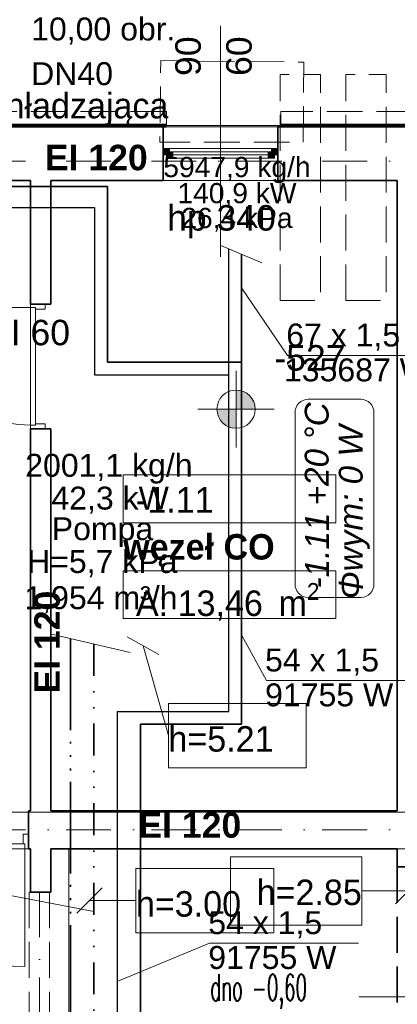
# Model space of a CAD drawing. Header units: millimetres. Extents: x -75424 to 111134, y 39940 to 476713.
# Tile 10 of 24: x 31555 to 34519, y 244921 to 252653. Entities that reach past the tile are written whole.
import ezdxf
from ezdxf.lldxf.tags import DXFTag

# ---------------------------------------------------------------- set-up
doc = ezdxf.new("R2010")
doc.units = ezdxf.units.MM
doc.header["$MEASUREMENT"] = 0
for name, pattern in [('DIVIDE', [1.25, 0.5, -0.25, 0, -0.25, 0, -0.25]), ('ISO06W100', [37.5, 24, -3, 0.5, -3, 0.5, -3, 0.5, -3]), ('Krawędzie ukryte', [3.912222, 2.822222, -1.09]), ('Kropki i Kreski', [6.702778, 3.527778, -1.763889, 0, -1.411111])]:
    doc.linetypes.add(name, pattern=pattern)
for name, color, linetype in [('#podkład', 252, 'Continuous'), ('- A - ocieplenie', 7, 'Continuous'), ('- strefy pomieszczeń', 7, 'Continuous'), ('Drzwi Archicad', 7, 'Continuous'), ('IS_Inne_Urzadzenia_Therm', 7, 'SOLID'), ('IS_Opisy_działek_Therm', 7, 'SOLID'), ('IS_Powrót', 5, 'DASH'), ('IS_Text_Armatury_Therm', 7, 'Continuous'), ('IS_Text_Konstrukcji', 7, 'Continuous'), ('IS_Zasilanie', 1, 'SOLID'), ('Konstrukcja - Belki', 7, 'Continuous'), ('Konstrukcja - Siatka mod', 7, 'Continuous'), ('Konstrukcja - Stropy', 7, 'Continuous'), ('Konstrukcja - Ściany działowe', 7, 'Continuous'), ('Konstrukcja - Ściany nośne wew..P', 7, 'Continuous'), ('Konstrukcja - Ściany zewnętrzne', 7, 'Continuous'), ('Okna Archicada', 7, 'Continuous'), ('Opisy - Etykiety', 7, 'Continuous'), ('Opisy - Tekst', 7, 'Continuous'), ('Wymiarowanie - Poziomy', 7, 'Continuous'), ('z JAN', 7, 'Continuous'), ('Znaczniki drzwi Archicada', 7, 'Continuous'), ('Znaczniki okien Archicada', 7, 'Continuous')]:
    doc.layers.add(name, color=color, linetype=linetype)
doc.layers.add('#POWRÓT CT', color=236, linetype='ISO06W100', lineweight=35)
doc.layers.add('IS_Opisy_działek_Wodociag', color=7, linetype='SOLID', true_color=0x000000)
doc.styles.add('MtXpl_Arial', font='arial.ttf', dxfattribs={"height": 0.2})
doc.styles.add('MtXpl_Arial1', font='ariali.ttf', dxfattribs={"height": 0.2})
doc.styles.add('ROMANS', font='romans', dxfattribs={"width": 0.8})
doc.styles.get("Standard").update_dxf_attribs({"font": 'arial.ttf'})
doc.styles.add('STYL_AUTOMATYCZNY_1', font='arial.ttf')
doc.styles.add('STYL_AUTOMATYCZNY_4', font='arial.ttf')
doc.styles.add('STYL_AUTOMATYCZNY_5', font='arial.ttf')
doc.styles.add('STYL_AUTOMATYCZNY_6', font='txt')
doc.styles.add('STYL_AUTOMATYCZNY_7', font='txt')
doc.styles.add('STYL_AUTOMATYCZNY_9', font='txt')
doc.linetypes.add('CO_LINE', pattern='A,12.7,-5.08,["C.O.",Standard,S=2.54,R=0,X=-2.54,Y=-1.27],-6.35', length=24.13)
tags = doc.linetypes.add('DASH', pattern=[15, 10, -5]).pattern_tags.tags
tags[6:7] = [DXFTag(74, 4), DXFTag(75, 0), DXFTag(340, '0'), DXFTag(46, 0.0), DXFTag(50, 0.0), DXFTag(44, 0.0), DXFTag(45, 0.0)]
tags[4:5] = [DXFTag(74, 4), DXFTag(75, 0), DXFTag(340, '0'), DXFTag(46, 0.0), DXFTag(50, 0.0), DXFTag(44, 0.0), DXFTag(45, 0.0)]
tags = doc.linetypes.add('SOLID', pattern=[10, 10, 0]).pattern_tags.tags
tags[6:7] = [DXFTag(74, 4), DXFTag(75, 0), DXFTag(340, '0'), DXFTag(46, 0.0), DXFTag(50, 0.0), DXFTag(44, 0.0), DXFTag(45, 0.0)]
tags[4:5] = [DXFTag(74, 4), DXFTag(75, 0), DXFTag(340, '0'), DXFTag(46, 0.0), DXFTag(50, 0.0), DXFTag(44, 0.0), DXFTag(45, 0.0)]

# ---------------------------------------------------------------- blocks, each defined once
blk = doc.blocks.new('SDFGHB')
at = {"layer": 'Okna Archicada', "linetype": 'Continuous', "lineweight": 13}
for points in [[(32339.5, 471590.5), (32364.5, 471590.5), (32364.5, 471615.5), (32389.5, 471615.5), (32389.5, 471640.5), (32339.5, 471640.5)], [(32364.5, 471565.5), (32414.5, 471565.5), (32414.5, 471615.5), (32364.5, 471615.5)], [(33214.5, 471615.5), (33164.5, 471615.5), (33164.5, 471565.5), (33214.5, 471565.5)], [(33239.5, 471640.5), (33189.5, 471640.5), (33189.5, 471615.5), (33214.5, 471615.5), (33214.5, 471590.5), (33239.5, 471590.5)]]:
    blk.add_hatch(color=252, dxfattribs=at).paths.add_polyline_path(points)
at = {"layer": 'Wymiarowanie - Poziomy', "linetype": 'Continuous', "lineweight": 13}
for points in [[(32911.9, 469594.2), (33061.9, 469594.2), (33050.5, 469651.6), (33018, 469700.3), (32969.3, 469732.8), (32911.9, 469744.2)], [(32911.9, 469594.2), (32761.9, 469594.2), (32773.3, 469536.8), (32805.8, 469488.2), (32854.5, 469455.6), (32911.9, 469444.2)]]:
    blk.add_hatch(color=252, dxfattribs=at).paths.add_polyline_path(points)
at = {"layer": '- A - ocieplenie', "color": 252, "linetype": 'Krawędzie ukryte', "lineweight": 20, "ltscale": 100, "flags": 128}
for points in [[(32364.4, 471930.5), (30427.6, 471930.5)], [(32364.4, 471830.5), (32364.4, 471930.5)], [(35470.4, 471930.5), (33264.4, 471930.5)], [(33264.4, 471930.5), (33264.4, 471830.5)], [(30427.6, 471810.5), (32364.4, 471810.5)], [(33264.4, 471810.5), (35470.4, 471810.5)]]:
    blk.add_lwpolyline(points, dxfattribs=at)
at = {"layer": '- A - ocieplenie', "color": 252, "linetype": 'Continuous', "lineweight": 35, "ltscale": 100, "flags": 128}
for points in [[(32364.4, 471830.5), (30427.6, 471830.5)], [(30427.6, 471810.5), (32364.4, 471810.5)], [(35470.4, 471830.5), (33264.4, 471830.5)], [(33264.4, 471810.5), (35470.4, 471810.5)]]:
    blk.add_lwpolyline(points, dxfattribs=at)
at = {"layer": '- strefy pomieszczeń', "color": 252, "linetype": 'Continuous', "lineweight": 13, "ltscale": 100}
for p, q in [((32025.4, 469078.6), (33694.5, 469078.6)), ((32025.4, 468702.1), (32025.4, 469078.6)), ((33694.5, 469078.6), (33694.5, 468702.1)), ((33694.5, 468702.1), (32025.4, 468702.1)), ((32025.4, 468325.6), (33694.5, 468325.6)), ((32025.4, 467949.2), (32025.4, 468325.6)), ((33694.5, 468325.6), (33694.5, 467949.2)), ((33694.5, 467949.2), (32025.4, 467949.2))]:
    blk.add_line(p, q, dxfattribs=at)
at = {"color": 252, "linetype": 'Continuous', "lineweight": 35, "ltscale": 100, "flags": 128}
for points in [[(31457.6, 470419.8), (31297.6, 470419.8)], [(31297.6, 469439.8), (31457.6, 469439.8)]]:
    blk.add_lwpolyline(points, dxfattribs=at)
at = {"layer": 'Drzwi Archicad', "color": 252, "linetype": 'Continuous', "lineweight": 13, "ltscale": 100}
for p, q in [((31412.6, 470419.8), (31297.6, 470419.8)), ((31297.6, 470419.8), (31297.6, 470391.8)), ((31412.6, 470379.8), (31412.6, 470419.8)), ((31297.6, 470391.8), (30373.6, 470391.8)), ((31297.6, 470391.8), (31337.6, 470391.8)), ((31297.6, 469467.8), (31297.6, 470391.8)), ((31297.6, 470391.8), (31337.6, 470391.8)), ((31337.6, 470391.8), (31337.6, 470379.8)), ((31337.6, 470391.8), (31337.6, 469467.8)), ((31337.6, 470379.8), (31412.6, 470379.8)), ((31337.6, 469467.8), (31297.6, 469467.8)), ((31297.6, 469467.8), (31297.6, 469439.8)), ((31337.6, 469467.8), (31297.6, 469467.8)), ((31297.6, 469439.8), (31412.6, 469439.8)), ((31412.6, 469479.8), (31337.6, 469479.8)), ((31337.6, 469479.8), (31337.6, 469467.8)), ((31412.6, 469439.8), (31412.6, 469479.8)), ((31240.7, 466180.5), (31240.7, 466255.5)), ((31240.7, 466255.5), (31280.7, 466255.5)), ((31280.7, 466255.5), (31280.7, 466140.5)), ((31252.7, 466180.5), (30328.7, 466180.5)), ((31252.7, 466180.5), (31240.7, 466180.5)), ((31252.7, 466140.5), (31252.7, 466180.5)), ((31252.7, 466140.5), (31252.7, 466180.5)), ((30328.7, 466140.5), (31252.7, 466140.5)), ((31252.7, 466140.5), (31252.7, 465216.5)), ((31280.7, 466140.5), (31252.7, 466140.5))]:
    blk.add_line(p, q, dxfattribs=at)
at = {"layer": 'Drzwi Archicad', "color": 252, "linetype": 'Continuous', "lineweight": 35, "ltscale": 100}
for p, q in [((31297.6, 470419.8), (31412.6, 470419.8)), ((31297.6, 470419.8), (31412.6, 470419.8)), ((31412.6, 470419.8), (31457.6, 470419.8)), ((31297.6, 469439.8), (31412.6, 469439.8)), ((31297.6, 469439.8), (31412.6, 469439.8)), ((31412.6, 469439.8), (31457.6, 469439.8)), ((31280.7, 466255.5), (31280.7, 466440.5)), ((31280.7, 466140.5), (31280.7, 466255.5)), ((31280.7, 466140.5), (31280.7, 466255.5))]:
    blk.add_line(p, q, dxfattribs=at)
at = {"layer": 'Drzwi Archicad', "color": 252, "linetype": 'Continuous', "lineweight": 13, "ltscale": 100}
for centre, start, end in [((31297.6, 470391.8), 180, 270), ((31252.7, 466140.5), 179.99999, 269.99999)]:
    blk.add_arc(centre, 924, start, end, dxfattribs=at)
at = {"layer": 'Konstrukcja - Belki', "color": 252, "linetype": 'Krawędzie ukryte', "lineweight": 35, "ltscale": 100}
for q in [(34177.7, 463960.7), (34597.5, 465999.2)]:
    blk.add_line((34177.5, 465999.2), q, dxfattribs=at)
at = {"layer": 'Konstrukcja - Belki', "color": 252, "linetype": 'Krawędzie ukryte', "lineweight": 13, "ltscale": 100}
for p, q in [((31287.8, 465801.7), (31287.8, 463960.5)), ((31287.8, 465801.7), (31447.8, 465801.7)), ((31447.8, 465801.7), (31447.8, 463960.5))]:
    blk.add_line(p, q, dxfattribs=at)
at = {"layer": 'Konstrukcja - Belki', "color": 252, "linetype": 'Kropki i Kreski', "lineweight": 13, "ltscale": 100}
blk.add_line((31367.8, 465801.7), (31367.8, 463960.5), dxfattribs=at)
at = {"layer": 'Konstrukcja - Siatka mod', "color": 252, "linetype": 'Kropki i Kreski', "lineweight": 13, "ltscale": 100}
for p, q in [((20180, 471540.5), (49624.6, 471540.5)), ((20180, 466290.5), (49624.6, 466290.5))]:
    blk.add_line(p, q, dxfattribs=at)
at = {"layer": 'Konstrukcja - Stropy', "color": 252, "linetype": 'Continuous', "lineweight": 13, "ltscale": 100, "flags": 128}
for points in [[(40677.6, 471821), (20507.6, 471821), (20507.6, 466151.8), (22777.6, 466151.8), (22777.6, 463958.8), (31597.6, 463958.8), (31597.6, 466140.5), (40677.6, 466140.5)], [(22777.6, 458509.7), (34592.6, 458509.7), (34592.6, 463961.5), (37297.6, 463961.5), (37297.6, 458509.7), (49718.3, 458509.7), (49718.3, 471788.6), (40377.6, 471788.6), (40377.6, 466428.5), (30297.6, 466428.5), (30297.6, 467849.4), (22777.6, 467849.4)]]:
    blk.add_lwpolyline(points, close=True, dxfattribs=at)
at = {"layer": 'Konstrukcja - Ściany działowe', "color": 252, "linetype": 'Continuous', "lineweight": 35, "ltscale": 100, "flags": 128}
for points in [[(31297.6, 471390.5), (31297.6, 470419.8)], [(31457.6, 470419.8), (31457.6, 471390.5)], [(31297.6, 469439.8), (31297.6, 466440.5)], [(31457.6, 466440.5), (31457.6, 469439.8)], [(31297.6, 466140.5), (31297.6, 465801.6)], [(31457.6, 465801.6), (31457.6, 466140.5)], [(31297.6, 465801.6), (31457.6, 465801.6)]]:
    blk.add_lwpolyline(points, dxfattribs=at)
at = {"layer": 'Konstrukcja - Ściany nośne wew..P', "color": 252, "linetype": 'Continuous', "lineweight": 35, "ltscale": 100}
for p, q in [((31280.7, 466255.5), (31280.7, 466440.5)), ((31280.7, 466140.5), (31280.7, 466255.5))]:
    blk.add_line(p, q, dxfattribs=at)
at = {"layer": 'Konstrukcja - Ściany nośne wew..P', "color": 252, "linetype": 'Continuous', "lineweight": 35, "ltscale": 100, "flags": 128}
for points in [[(34177.6, 471390.5), (34177.5, 466440.5)], [(31297.6, 466440.5), (31280.7, 466440.5)], [(31597.6, 466440.5), (31457.6, 466440.5)], [(34177.5, 466440.5), (31597.6, 466440.5)], [(31280.7, 466140.5), (31297.6, 466140.5)], [(31457.6, 466140.5), (31597.6, 466140.5)], [(31597.6, 466140.5), (34177.5, 466140.5)], [(34177.5, 466140.5), (34177.5, 466000.5)], [(34177.5, 466000.5), (34597.5, 466000.5)]]:
    blk.add_lwpolyline(points, dxfattribs=at)
at = {"layer": 'Konstrukcja - Ściany zewnętrzne', "color": 252, "linetype": 'Continuous', "lineweight": 35, "ltscale": 100}
for p, q in [((32339.5, 471640.5), (32339.5, 471810.5)), ((33239.5, 471640.5), (33239.5, 471810.5)), ((32339.5, 471590.5), (32339.5, 471640.5)), ((32339.5, 471390.5), (32339.5, 471590.5)), ((33239.5, 471590.5), (33239.5, 471640.5)), ((33239.5, 471390.5), (33239.5, 471590.5))]:
    blk.add_line(p, q, dxfattribs=at)
at = {"layer": 'Konstrukcja - Ściany zewnętrzne', "color": 252, "linetype": 'Continuous', "lineweight": 35, "ltscale": 100, "flags": 128}
for points in [[(32339.5, 471810.5), (30427.6, 471810.5)], [(35455.5, 471810.5), (33239.5, 471810.5)], [(30427.6, 471390.5), (31297.6, 471390.5)], [(31457.6, 471390.5), (32339.5, 471390.5)], [(33239.5, 471390.5), (34177.6, 471390.5)]]:
    blk.add_lwpolyline(points, dxfattribs=at)
at = {"layer": 'Okna Archicada', "color": 252, "linetype": 'Continuous', "lineweight": 18, "ltscale": 100}
for p, q in [((32339.5, 471810.5), (33239.5, 471810.5)), ((33189.5, 471640.5), (32389.5, 471640.5)), ((32414.5, 471565.5), (33164.5, 471565.5)), ((32339.5, 471390.5), (33239.5, 471390.5))]:
    blk.add_line(p, q, dxfattribs=at)
at = {"layer": 'Okna Archicada', "color": 252, "linetype": 'Continuous', "lineweight": 35, "ltscale": 100}
for p, q in [((32339.5, 471640.5), (32339.5, 471810.5)), ((33239.5, 471640.5), (33239.5, 471810.5)), ((32339.5, 471590.5), (32339.5, 471640.5)), ((32339.5, 471590.5), (32339.5, 471640.5)), ((32339.5, 471390.5), (32339.5, 471590.5)), ((33239.5, 471590.5), (33239.5, 471640.5)), ((33239.5, 471590.5), (33239.5, 471640.5)), ((33239.5, 471390.5), (33239.5, 471590.5))]:
    blk.add_line(p, q, dxfattribs=at)
at = {"layer": 'Okna Archicada', "color": 252, "linetype": 'Continuous', "lineweight": 20, "ltscale": 100}
for p, q in [((32389.5, 471640.5), (32339.5, 471640.5)), ((32339.5, 471590.5), (32364.5, 471590.5)), ((32364.5, 471590.5), (32364.5, 471615.5)), ((32364.5, 471615.5), (32389.5, 471615.5)), ((32414.5, 471615.5), (32364.5, 471615.5)), ((32364.5, 471615.5), (32364.5, 471565.5)), ((32389.5, 471615.5), (32389.5, 471640.5)), ((32414.5, 471565.5), (32414.5, 471615.5)), ((33164.5, 471615.5), (32414.5, 471615.5)), ((32414.5, 471590.5), (33164.5, 471590.5)), ((33214.5, 471615.5), (33164.5, 471615.5)), ((33164.5, 471615.5), (33164.5, 471565.5)), ((33239.5, 471640.5), (33189.5, 471640.5)), ((33189.5, 471640.5), (33189.5, 471615.5)), ((33189.5, 471615.5), (33214.5, 471615.5)), ((33214.5, 471615.5), (33214.5, 471590.5)), ((33214.5, 471565.5), (33214.5, 471615.5)), ((33214.5, 471590.5), (33239.5, 471590.5)), ((32364.5, 471565.5), (32414.5, 471565.5)), ((32414.5, 471565.5), (33164.5, 471565.5)), ((33164.5, 471565.5), (33214.5, 471565.5))]:
    blk.add_line(p, q, dxfattribs=at)
at = {"layer": 'Opisy - Etykiety', "color": 252, "linetype": 'Continuous', "lineweight": 13, "ltscale": 100}
for p, q in [((32304.4, 467667.5), (32057.6, 467805.6)), ((32181, 467736.6), (32380.5, 467030.7)), ((33462.3, 467283.6), (32380.5, 467283.6)), ((32380.5, 467283.6), (32380.5, 466777.7)), ((33462.3, 466777.7), (33462.3, 467283.6)), ((32380.5, 466777.7), (33462.3, 466777.7)), ((33207.2, 465988.1), (32125.4, 465988.1)), ((32125.4, 465988.1), (32125.4, 465482.2)), ((33207.2, 465482.2), (33207.2, 465988.1)), ((31861.3, 465835.1), (31661.3, 465635.1)), ((31761.3, 465735.1), (32125.4, 465735.1)), ((32125.4, 465482.2), (33207.2, 465482.2))]:
    blk.add_line(p, q, dxfattribs=at)
at = {"layer": 'Opisy - Etykiety', "color": 252, "linetype": 'Continuous', "lineweight": 20, "ltscale": 100}
for p, q in [((33898.7, 466078.9), (32867.3, 466078.9)), ((32867.3, 466078.9), (32867.3, 465542.4)), ((33898.7, 465542.4), (33898.7, 466078.9)), ((34162.9, 465710.6), (34362.9, 465910.6)), ((34262.9, 465810.6), (33898.7, 465810.6)), ((32867.3, 465542.4), (33898.7, 465542.4))]:
    blk.add_line(p, q, dxfattribs=at)
at = {"layer": 'Wymiarowanie - Poziomy', "color": 252, "linetype": 'Continuous', "lineweight": 13, "ltscale": 100}
for p, q in [((32911.9, 469294.2), (32911.9, 469894.2)), ((32611.9, 469594.2), (33211.9, 469594.2))]:
    blk.add_line(p, q, dxfattribs=at)
blk.add_circle((32911.9, 469594.2), 150, dxfattribs=at)
at = {"layer": 'z JAN', "color": 252, "linetype": 'Krawędzie ukryte', "lineweight": 13, "ltscale": 100, "flags": 128}
for points in [[(33437.4, 471690.5), (33444.3, 472318.9), (32320.5, 472331.2), (32313.5, 471690.5)], [(33256.8, 470448.8), (33256.8, 472223.3), (33574.5, 472223.3), (33574.5, 470448.8)], [(33773.4, 470448.8), (33773.4, 472223.3), (34091.1, 472223.3), (34091.1, 470448.8)]]:
    blk.add_lwpolyline(points, close=True, dxfattribs=at)
at = {"layer": 'Znaczniki drzwi Archicada', "color": 252, "linetype": 'Continuous', "lineweight": 13, "ltscale": 100}
blk.add_line((35640.6, 464980), (33877.7, 464980), dxfattribs=at)
at = {"layer": 'Znaczniki okien Archicada', "color": 252, "linetype": 'Continuous', "lineweight": 13, "ltscale": 100}
blk.add_line((32789.5, 472603.2), (32789.5, 470790.5), dxfattribs=at)
at = {"layer": '- strefy pomieszczeń', "color": 252, "linetype": 'Continuous', "lineweight": 13, "char_height": 200, "attachment_point": 1}
for s, insert, style in [('\\A1;{\\pql;\\pt0,500;\\fGeneva CE|b0|i0|c0|p0;\\W1.000000;-1.11\\fGeneva CE|b0|i0|c0|p0;\\W1.000000;\\A1{\\H.66x;\\S^  ;}\\fGeneva CE|b0|i0|c0|p0;\\W1.000000;\\fGeneva CE|b0|i0|c0|p0;\\W1.000000;\\A1{\\H.66x;\\S^  ;}}', (32125.4, 468981.7), 'STYL_AUTOMATYCZNY_6'), ('\\A1;{\\pql;\\pt0,500;\\fGeneva CE|b1|i0|c0|p0;\\W1.000000;węzeł CO\\fGeneva CE|b1|i0|c0|p0;\\W1.000000;\\A1{\\H.66x;\\S^  ;}\\fGeneva CE|b1|i0|c0|p0;\\W1.000000;\\fGeneva CE|b1|i0|c0|p0;\\W1.000000;\\A1{\\H.66x;\\S^  ;}}', (32025.4, 468613.2), 'STYL_AUTOMATYCZNY_9'), ('\\A1;{\\pql;\\pt0,500;\\fGeneva CE|b0|i0|c0|p0;\\W1.000000;A: 13,46\\fGeneva CE|b0|i0|c0|p0;\\W1.000000;\\A1{\\H.66x;\\S^  ;}\\fGeneva CE|b0|i0|c0|p0;\\W1.000000; m\\fGeneva CE|b0|i0|c0|p0;\\W1.000000;\\A1{\\H.66x;\\S2^  ;}}', (32125.4, 468228.7), 'STYL_AUTOMATYCZNY_6')]:
    blk.add_mtext(s, dxfattribs=dict(at, insert=insert, style=style))
at = {"color": 252, "linetype": 'Continuous', "lineweight": 15, "insert": (29481.2, 471947.6), "char_height": 200, "attachment_point": 4, "style": 'STYL_AUTOMATYCZNY_6'}
blk.add_mtext('\\A1;{\\pql;\\fGeneva CE|b0|i0|c0|p0;\\W1.000000;studzienka schładzająca}', dxfattribs=at)
at = {"layer": 'Opisy - Etykiety', "color": 252, "linetype": 'Continuous', "lineweight": 13, "char_height": 200.007, "attachment_point": 4, "style": 'STYL_AUTOMATYCZNY_5'}
for s, insert in [('\\A1;{\\pql;\\fGeneva|b0|i0|c0|p0;\\W1.000000;h=\\fGeneva CE|b0|i0|c0|p0;\\H0.999967x;\\W1.000000;5.21}', (32380.5, 467003.4)), ('\\A1;{\\pql;\\fGeneva|b0|i0|c0|p0;\\W1.000000;h=\\fGeneva CE|b0|i0|c0|p0;\\H0.999967x;\\W1.000000;3.00}', (32125.4, 465707.9))]:
    blk.add_mtext(s, dxfattribs=dict(at, insert=insert))
at = {"layer": 'Opisy - Etykiety', "color": 252, "linetype": 'Continuous', "lineweight": 20, "insert": (33898.7, 465798.7), "char_height": 200, "attachment_point": 6, "style": 'STYL_AUTOMATYCZNY_5'}
blk.add_mtext('\\A1;{\\pqr;\\fGeneva|b0|i0|c0|p0;\\W1.000000;h=\\fGeneva CE|b0|i0|c0|p0;\\W1.000000;2.85}', dxfattribs=at)
at = {"layer": 'Opisy - Tekst', "color": 252, "linetype": 'Continuous', "lineweight": 13, "char_height": 200, "attachment_point": 1, "style": 'STYL_AUTOMATYCZNY_7'}
for insert in [(31410.3, 471670.2), (32144.5, 466429)]:
    blk.add_mtext('\\A1;{\\pql;\\fHelvetica|b1|i0|c238|p0;\\W1.000000;EI 120}', dxfattribs=dict(at, insert=insert))
at = {"layer": 'Opisy - Tekst', "color": 252, "linetype": 'Continuous', "lineweight": 13, "insert": (31327.8, 467361.3), "char_height": 200, "attachment_point": 1, "rotation": 90, "style": 'STYL_AUTOMATYCZNY_7'}
blk.add_mtext('\\A1;{\\pql;\\fHelvetica|b1|i0|c238|p0;\\W1.000000;EI 120}', dxfattribs=at)
at = {"layer": 'Wymiarowanie - Poziomy', "color": 252, "linetype": 'Continuous', "lineweight": 13, "insert": (33211.9, 469894.2), "char_height": 200, "width": 548.974, "attachment_point": 7, "style": 'STYL_AUTOMATYCZNY_4'}
blk.add_mtext('\\A1;{\\pql;\\fArial|b0|i0|c238|p0;\\W1.000000;-527}', dxfattribs=at)
at = {"layer": 'Znaczniki drzwi Archicada', "color": 252, "linetype": 'Continuous', "lineweight": 35, "insert": (30955.8, 470093.1), "char_height": 200, "attachment_point": 7, "style": 'STYL_AUTOMATYCZNY_1'}
blk.add_mtext('\\A1;{\\pql;\\pt0;\\fArial|b0|i0|c238|p0;\\W1.000000;EI 60\\fArial|b0|i0|c238|p0;\\W1.000000;\\fArial|b0|i0|c238|p0;\\H0.666667x;\\W1.000000;\\fArial|b0|i0|c238|p0;\\H1.500000x;\\W1.000000;}', dxfattribs=at)
at = {"layer": 'Znaczniki okien Archicada', "color": 252, "linetype": 'Continuous', "lineweight": 15, "char_height": 200, "attachment_point": 7, "rotation": 90, "style": 'STYL_AUTOMATYCZNY_1'}
for s, insert in [('\\A1;{\\pql;\\pt0;\\fArial|b0|i0|c238|p0;\\W1.000000;90\\fArial|b0|i0|c238|p0;\\W1.000000;\\A1{\\H.66x;\\S^  ;}\\fArial|b0|i0|c238|p0;\\W1.000000;\\fArial|b0|i0|c238|p0;\\W1.000000;}', (32692.8, 472210.7)), ('\\A1;{\\pql;\\pt0;\\fArial|b0|i0|c238|p0;\\W1.000000;60\\fArial|b0|i0|c238|p0;\\W1.000000;\\A1{\\H.66x;\\S^  ;}\\fArial|b0|i0|c238|p0;\\W1.000000;\\fArial|b0|i0|c238|p0;\\W1.000000;}', (33092.8, 472210.7))]:
    blk.add_mtext(s, dxfattribs=dict(at, insert=insert))
at = {"layer": 'Znaczniki okien Archicada', "color": 252, "linetype": 'Continuous', "lineweight": 15, "insert": (32370, 470936), "char_height": 200, "attachment_point": 7, "style": 'STYL_AUTOMATYCZNY_1'}
blk.add_mtext('\\A1;{\\pql;\\pt0;\\fArial|b0|i0|c238|p0;\\W1.000000;hp 340\\fArial|b0|i0|c238|p0;\\W1.000000;\\A1{\\H.66x;\\S^  ;}\\fArial|b0|i0|c238|p0;\\W1.000000;\\fArial|b0|i0|c238|p0;\\W1.000000;}', dxfattribs=at)

msp = doc.modelspace()

# ---------------------------------------------------------------- linework, layer by layer
at = {"layer": '#POWRÓT CT', "color": 202, "ltscale": 30}
msp.add_line((31953.7, 247793.3), (31953.7, 242936.8), dxfattribs=at)
at = {"layer": '#POWRÓT CT', "color": 202, "linetype": 'DIVIDE', "ltscale": 500}
msp.add_line((32137.1, 247750.3), (32137.1, 242776.8), dxfattribs=at)
at = {"layer": 'IS_Opisy_działek_Therm', "color": 7, "lineweight": 5, "ltscale": 10}
for p, q in [((33135, 250880), (33457.1, 250743.1)), ((33297.2, 250546.1), (33656.9, 250015.3)), ((33656.9, 250015.3), (34966.9, 250015.3)), ((31793.4, 247830.9), (32423.3, 247683.3)), ((33297.2, 247823), (33491.6, 247463.3)), ((33491.6, 247463.3), (34661.6, 247463.3)), ((32137.1, 245648.6), (31366.6, 245798.4)), ((32318.7, 245100.7), (33045.7, 245401)), ((33045.7, 245401), (34215.7, 245401))]:
    msp.add_line(p, q, dxfattribs=at)
at = {"layer": 'IS_Powrót', "color": 4, "linetype": 'CO_LINE', "lineweight": 30, "ltscale": 30}
for p, q in [((30609, 251178), (32142.9, 251178)), ((32142.9, 251178), (32142.9, 249863.7)), ((33197.2, 250083.7), (33197.2, 250853.6)), ((33197.2, 247220.7), (33197.2, 250083.7)), ((32142.9, 249863.7), (33197.2, 249863.7)), ((32318.7, 247220.7), (33197.2, 247220.7)), ((32318.7, 247220.7), (32318.7, 244271.8))]:
    msp.add_line(p, q, dxfattribs=at)
at = {"layer": 'IS_Text_Konstrukcji', "color": 7, "linetype": 'SOLID', "lineweight": 5, "ltscale": 10}
for p, q in [((34233, 249671.9), (33819.7, 249671.9)), ((33716.3, 249568.5), (33716.3, 248220.2)), ((34336.3, 248220.2), (34336.3, 249568.5)), ((33819.7, 248116.9), (34233, 248116.9))]:
    msp.add_line(p, q, dxfattribs=at)
for centre, start, end in [((33819.7, 249568.5), 89.99996, 180.00004), ((34233, 249568.5), 359.99996, 90.00004), ((33819.7, 248220.2), 179.99996, 270.00004), ((34233, 248220.2), 269.99996, 0.00004)]:
    msp.add_arc(centre, 103.3, start, end, dxfattribs=at)
at = {"layer": 'IS_Zasilanie', "color": 6, "linetype": 'CO_LINE', "lineweight": 35, "ltscale": 30}
for p, q in [((30412.3, 251342.2), (32242.9, 251342.2)), ((32242.9, 251342.2), (32242.9, 249963.7)), ((33297.2, 250183.7), (33297.2, 250811.1)), ((33297.2, 247120.7), (33297.2, 250183.7)), ((32242.9, 249963.7), (33297.2, 249963.7)), ((32502.1, 247120.7), (33297.2, 247120.7)), ((32502.1, 247120.7), (32502.1, 244421.3))]:
    msp.add_line(p, q, dxfattribs=at)

# ---------------------------------------------------------------- block references
at = {"layer": '#podkład'}
msp.add_blockref('SDFGHB', (341.9, -219999.6), dxfattribs=at)

# ---------------------------------------------------------------- texts
at = {"layer": 'IS_Inne_Urzadzenia_Therm', "color": 7, "lineweight": 5, "ltscale": 10, "char_height": 158.4, "attachment_point": 8}
for s, insert in [('\\fArial|b0|i0;5947,9 kg/h', (33260.5, 251369.1)), ('\\fArial|b0|i0;140,9 kW', (33260.5, 251182.4)), ('\\fArial|b0|i0;26,4 kPa', (33260.5, 250987.6))]:
    msp.add_mtext(s, dxfattribs=dict(at, insert=insert))
at = {"layer": 'IS_Opisy_działek_Therm', "color": 7, "lineweight": 5, "ltscale": 10, "style": 'MtXpl_Arial'}
for s, p in [('67 x 1,5', (33647.5, 250086.8)), ('135687 W', (33629.5, 249813)), ('54 x 1,5', (33481.2, 247534.8)), ('91755 W', (33481.2, 247261)), ('54 x 1,5', (33035.3, 245472.4)), ('91755 W', (33035.3, 245198.6))]:
    msp.add_text(s, height=180, dxfattribs=at).set_placement(p)
at = {"layer": 'IS_Opisy_działek_Wodociag', "color": 7, "lineweight": 13, "ltscale": 10, "style": 'ROMANS', "width": 0.5}
msp.add_text('dno -0,60', height=210, dxfattribs=at).set_placement((33050.3, 244948.3))
at = {"layer": 'IS_Text_Armatury_Therm', "color": 7, "linetype": 'SOLID', "lineweight": 5, "ltscale": 10, "char_height": 180, "attachment_point": 7}
for s, insert in [('\\fArial|b0|i0;10,00 obr.', (31644.5, 252456.8)), ('\\fArial|b0|i0;DN40  ', (31644.5, 252136.8))]:
    msp.add_mtext(s, dxfattribs=dict(at, insert=insert))
at = {"layer": 'IS_Text_Armatury_Therm', "color": 7, "linetype": 'SOLID', "lineweight": 5, "char_height": 180, "attachment_point": 9}
for s, insert in [('\\fArial|b0|i0;2001,1 kg/h', (32912.1, 249009.5)), ('\\fArial|b0|i0;42,3 kW', (32725.8, 248772.7)), ('Pompa', (32603.2, 248511.7)), ('H=5,7 kPa', (32793.5, 248274.5)), ('1,954 m³/h', (32793.5, 247990.5))]:
    msp.add_mtext(s, dxfattribs=dict(at, insert=insert))
at = {"layer": 'IS_Text_Konstrukcji', "color": 7, "linetype": 'SOLID', "lineweight": 5, "ltscale": 10, "style": 'MtXpl_Arial1'}
for s, p in [('+20 °C', (33980, 248838.5)), ('Φwym: 0 W', (34247.4, 248102.1)), ('-1.11', (33983.1, 248186.4))]:
    msp.add_text(s, height=187.2, rotation=90, dxfattribs=at).set_placement(p)

doc.saveas('drawing.dxf')
